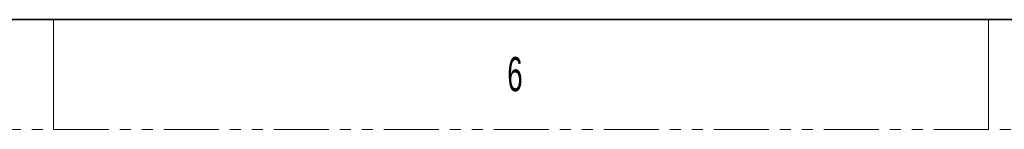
# Model space of a CAD drawing. Header units: millimetres. Extents: x 0 to 864, y 0 to 559.
# Tile 15 of 83: x 212 to 326, y 0 to 13. Entities that reach past the tile are written whole.
import ezdxf

# ---------------------------------------------------------------- set-up
doc = ezdxf.new("R2010")
doc.units = ezdxf.units.MM
doc.linetypes.add('PHANTOM', pattern=[12.7, 6.35, -1.27, 1.27, -1.27, 1.27, -1.27])
doc.styles.add('SLDTEXTSTYLE0', font='GOTHIC.TTF', dxfattribs={"width": 0.6})

msp = doc.modelspace()

# ---------------------------------------------------------------- linework, layer by layer
at = {"color": 7, "linetype": 'Continuous', "lineweight": 35}
msp.add_line((25.5573, 12.7), (839.6314, 12.7), dxfattribs=at)
at = {"color": 7, "linetype": 'Continuous', "lineweight": 18}
for p, q in [((215.9, 12.7), (215.9, 0)), ((323.85, 12.7), (323.85, 0))]:
    msp.add_line(p, q, dxfattribs=at)
at = {"color": 7, "linetype": 'PHANTOM', "lineweight": 18}
msp.add_line((0.0296, 0), (863.7573, 0), dxfattribs=at)

# ---------------------------------------------------------------- texts
at = {"color": 7, "linetype": 'Continuous', "lineweight": 0, "insert": (268.2875, 8.3792), "char_height": 3.9688, "attachment_point": 1, "style": 'SLDTEXTSTYLE0'}
msp.add_mtext('6', dxfattribs=at)

doc.saveas('drawing.dxf')
